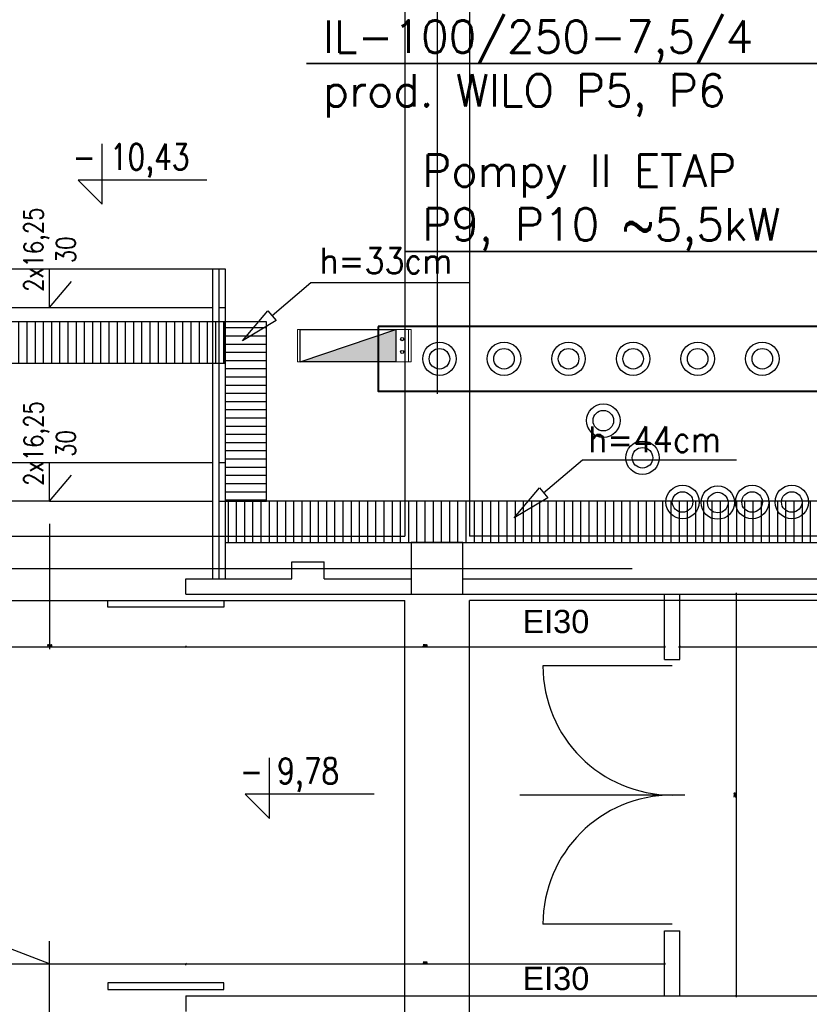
# Model space of a CAD drawing. Header units: centimetres. Extents: x -156440 to 298236, y -263599 to 81430.
# Tile 80 of 170: x 148792 to 154907, y -130607 to -122984. Entities that reach past the tile are written whole.
import ezdxf

# ---------------------------------------------------------------- set-up
doc = ezdxf.new("R2010")
doc.units = ezdxf.units.CM
doc.header["$LTSCALE"] = 50
doc.header["$PDMODE"] = 35
doc.header["$PDSIZE"] = 0.1
for name, pattern in [('Kondygnacja -2$0$DASHED', [0.75, 0.5, -0.25]), ('Kondygnacja -2$0$HIDDEN2', [4.7625, 3.175, -1.5875]), ('Kondygnacja -2$0$PHANTOM2', [31.75, 15.875, -3.175, 3.175, -3.175, 3.175, -3.175]), ('Osie rzutów$0$DASHDOT2', [12.7, 6.35, -3.175, 0, -3.175])]:
    doc.linetypes.add(name, pattern=pattern)
doc.layers.get('0').update_dxf_attribs({"color": 8})
doc.layers.get('DEFPOINTS').update_dxf_attribs({"color": 8})
for name, color, linetype in [('bgde-tekst', 7, 'Continuous'), ('I_WL_POWRÓT nowy', 230, 'Continuous'), ('Kondygnacja -2$0$ARCH_HYDRANTY', 8, 'Continuous'), ('Kondygnacja -2$0$ARCH_INFO_KOTY_WYSOKOŚCIOWE_IST', 8, 'Continuous'), ('Kondygnacja -2$0$ARCH_INFO_ODPORNOŚĆ OGNIOWA', 8, 'Continuous'), ('Kondygnacja -2$0$ARCH_INFO_OPISY_IST', 8, 'Continuous'), ('Kondygnacja -2$0$ARCH_INFO_SCHODY_IST', 8, 'Continuous'), ('Kondygnacja -2$0$ARCH_KONSTR_POWYŻEJ RZUTU_IST', 8, 'Kondygnacja -2$0$HIDDEN2'), ('Kondygnacja -2$0$ARCH_MUROWANE_IST', 9, 'Continuous'), ('Kondygnacja -2$0$ARCH_ODWODNIENIE_IST', 8, 'Kondygnacja -2$0$PHANTOM2'), ('Kondygnacja -2$0$ARCH_SCHODY_IST', 8, 'Continuous'), ('Kondygnacja -2$0$ARCH_WIDOK_IST', 8, 'Continuous'), ('Kondygnacja -2$0$ARCH_ŚLUSARKA_DRZWI_IST', 8, 'Continuous'), ('Kondygnacja -2$0$ARCH_ŻELBET_IST', 9, 'Continuous'), ('Osie rzutów$0$ARCH_INFO_OSIE_IST', 8, 'Osie rzutów$0$DASHDOT2')]:
    doc.layers.add(name, color=color, linetype=linetype)
for name, color, linetype, lineweight in [('bgde_chłodnicze', 52, 'Continuous', 40), ('bgde_fundamenty pod urządzenia', 7, 'Continuous', 35), ('Kondygnacja -2$0$_SP KORYTA', 8, 'Continuous', 25), ('Kondygnacja -2$0$ARCH_INFO_WYMIARY', 8, 'Continuous', 9), ('Kondygnacja -2$0$RYSUNKOWE_NIEDRUK', 8, 'Continuous', 9)]:
    doc.layers.add(name, color=color, linetype=linetype, lineweight=lineweight)
doc.styles.add('Kondygnacja -2$0$Arial', font='ARIAL.TTF')
doc.styles.add('Kondygnacja -2$0$Romans', font='Romans.shx', dxfattribs={"width": 0.7})
doc.styles.add('Kondygnacja -2$0$ROMANS-50-CM', font='romans.shx', dxfattribs={"width": 0.8, "height": 10})
doc.styles.add('Romans', font='Romans.shx')
doc.dimstyles.new('Kondygnacja -2$0$Wymiary 1-100', dxfattribs={"dimtxt": 12, "dimasz": 10, "dimexe": 5, "dimexo": 0, "dimgap": 4, "dimtad": 1, "dimrnd": 0.5, "dimzin": 12, "dimdsep": 46, "dimtxsty": 'Kondygnacja -2$0$Romans', "dimblk": 'Kondygnacja -2$0$_Oblique', "dimcen": 10, "dimdle": 10, "dimclrt": 55, "dimazin": 0, "dimtfac": 1, "dimtmove": 1, "dimatfit": 3, "dimfxl": 0, "dimtolj": 1, "dimtzin": 0, "dimarcsym": 0})

# ---------------------------------------------------------------- blocks, each defined once
blk = doc.blocks.new('Osie rzutów')
at = {"layer": 'Osie rzutów$0$ARCH_INFO_OSIE_IST', "ltscale": 10}
for p, q in [((7460, 12510), (7460, 4623.26)), ((4436.04, 9200), (15156.54, 9200))]:
    blk.add_line(p, q, dxfattribs=at)
blk = doc.blocks.new('Kondygnacja -2$0$_Oblique')
at = {"color": 0, "linetype": 'ByBlock', "lineweight": -2}
blk.add_line((-0.5, -0.5), (0.5, 0.5), dxfattribs=at)
blk = doc.blocks.new('*D193')
at = {"layer": 'DEFPOINTS', "color": 0}
for p in [(153904.2, -124132.5), (158104.2, -126892.5), (158104.2, -127838.4)]:
    blk.add_point(p, dxfattribs=at)
at = {"layer": 'Kondygnacja -2$0$ARCH_INFO_WYMIARY', "color": 0, "lineweight": -2}
for p, q in [((153904.2, -127830.4), (153904.2, -127843.4)), ((158104.2, -127830.4), (158104.2, -127843.4)), ((153894.2, -127838.4), (158114.2, -127838.4))]:
    blk.add_line(p, q, dxfattribs=at)
at = {"layer": 'Kondygnacja -2$0$ARCH_INFO_WYMIARY', "color": 0, "lineweight": -2, "xscale": 10, "yscale": 10, "zscale": 10, "rotation": 180}
blk.add_blockref('Kondygnacja -2$0$_Oblique', (153904.2, -127838.4), dxfattribs=at)
at = {"layer": 'Kondygnacja -2$0$ARCH_INFO_WYMIARY', "color": 0, "lineweight": -2, "xscale": 10, "yscale": 10, "zscale": 10}
blk.add_blockref('Kondygnacja -2$0$_Oblique', (158104.2, -127838.4), dxfattribs=at)
at = {"layer": 'Kondygnacja -2$0$ARCH_INFO_WYMIARY', "color": 55, "insert": (155114.8, -127828.4), "char_height": 12, "attachment_point": 5, "style": 'Kondygnacja -2$0$Romans'}
blk.add_mtext('\\A1;4200', dxfattribs=at)
blk = doc.blocks.new('*D243')
at = {"layer": 'DEFPOINTS', "color": 0}
for p in [(153904.2, -127431.8), (153904.2, -130541.8), (154339.6, -130541.8)]:
    blk.add_point(p, dxfattribs=at)
at = {"layer": 'Kondygnacja -2$0$ARCH_INFO_WYMIARY', "color": 0, "lineweight": -2}
for p, q in [((154331.6, -127431.8), (154344.6, -127431.8)), ((154339.6, -127421.8), (154339.6, -130551.8)), ((154331.6, -130541.8), (154344.6, -130541.8))]:
    blk.add_line(p, q, dxfattribs=at)
at = {"layer": 'Kondygnacja -2$0$ARCH_INFO_WYMIARY', "color": 0, "lineweight": -2, "xscale": 10, "yscale": 10, "zscale": 10}
for p, rotation in [((154339.6, -127431.8), 90), ((154339.6, -130541.8), 270)]:
    blk.add_blockref('Kondygnacja -2$0$_Oblique', p, dxfattribs=dict(at, rotation=rotation))
at = {"layer": 'Kondygnacja -2$0$ARCH_INFO_WYMIARY', "color": 55, "insert": (154329.6, -128986.8), "char_height": 12, "attachment_point": 5, "rotation": 90, "style": 'Kondygnacja -2$0$Romans'}
blk.add_mtext('\\A1;3110', dxfattribs=at)
blk = doc.blocks.new('*D254')
at = {"layer": 'DEFPOINTS', "color": 0}
for p in [(150079.2, -130294.6), (147969.2, -130661.8), (150079.2, -130661.8)]:
    blk.add_point(p, dxfattribs=at)
at = {"layer": 'Kondygnacja -2$0$ARCH_INFO_WYMIARY', "color": 0, "lineweight": -2}
for p, q in [((148449.6, -130073), (148412, -130073)), ((149024.2, -130294.6), (148449.6, -130073)), ((147959.2, -130294.6), (150089.2, -130294.6)), ((147969.2, -130302.6), (147969.2, -130289.6)), ((150079.2, -130302.6), (150079.2, -130289.6))]:
    blk.add_line(p, q, dxfattribs=at)
at = {"layer": 'Kondygnacja -2$0$ARCH_INFO_WYMIARY', "color": 0, "lineweight": -2, "xscale": 10, "yscale": 10, "zscale": 10, "rotation": 180}
blk.add_blockref('Kondygnacja -2$0$_Oblique', (147969.2, -130294.6), dxfattribs=at)
at = {"layer": 'Kondygnacja -2$0$ARCH_INFO_WYMIARY', "color": 0, "lineweight": -2, "xscale": 10, "yscale": 10, "zscale": 10}
blk.add_blockref('Kondygnacja -2$0$_Oblique', (150079.2, -130294.6), dxfattribs=at)
at = {"layer": 'Kondygnacja -2$0$ARCH_INFO_WYMIARY', "color": 55, "insert": (148430.8, -130063), "char_height": 12, "attachment_point": 5, "style": 'Kondygnacja -2$0$Romans'}
blk.add_mtext('\\A1;2110', dxfattribs=at)
blk = doc.blocks.new('*D255')
at = {"layer": 'DEFPOINTS', "color": 0}
for p in [(147969.2, -127431.8), (150079.2, -127431.8), (150079.2, -127838.4)]:
    blk.add_point(p, dxfattribs=at)
at = {"layer": 'Kondygnacja -2$0$ARCH_INFO_WYMIARY', "color": 0, "lineweight": -2}
for p, q in [((147969.2, -127830.4), (147969.2, -127843.4)), ((150079.2, -127830.4), (150079.2, -127843.4)), ((147959.2, -127838.4), (150089.2, -127838.4))]:
    blk.add_line(p, q, dxfattribs=at)
at = {"layer": 'Kondygnacja -2$0$ARCH_INFO_WYMIARY', "color": 0, "lineweight": -2, "xscale": 10, "yscale": 10, "zscale": 10, "rotation": 180}
blk.add_blockref('Kondygnacja -2$0$_Oblique', (147969.2, -127838.4), dxfattribs=at)
at = {"layer": 'Kondygnacja -2$0$ARCH_INFO_WYMIARY', "color": 0, "lineweight": -2, "xscale": 10, "yscale": 10, "zscale": 10}
blk.add_blockref('Kondygnacja -2$0$_Oblique', (150079.2, -127838.4), dxfattribs=at)
at = {"layer": 'Kondygnacja -2$0$ARCH_INFO_WYMIARY', "color": 55, "insert": (149024.2, -127828.4), "char_height": 12, "attachment_point": 5, "style": 'Kondygnacja -2$0$Romans'}
blk.add_mtext('\\A1;2110', dxfattribs=at)
blk = doc.blocks.new('*D256')
at = {"layer": 'DEFPOINTS', "color": 0}
for p in [(150079.2, -127431.8), (153784.2, -127431.8), (153784.2, -127838.4)]:
    blk.add_point(p, dxfattribs=at)
at = {"layer": 'Kondygnacja -2$0$ARCH_INFO_WYMIARY', "color": 0, "lineweight": -2}
for p, q in [((150079.2, -127830.4), (150079.2, -127843.4)), ((153784.2, -127830.4), (153784.2, -127843.4)), ((150069.2, -127838.4), (153794.2, -127838.4))]:
    blk.add_line(p, q, dxfattribs=at)
at = {"layer": 'Kondygnacja -2$0$ARCH_INFO_WYMIARY', "color": 0, "lineweight": -2, "xscale": 10, "yscale": 10, "zscale": 10, "rotation": 180}
blk.add_blockref('Kondygnacja -2$0$_Oblique', (150079.2, -127838.4), dxfattribs=at)
at = {"layer": 'Kondygnacja -2$0$ARCH_INFO_WYMIARY', "color": 0, "lineweight": -2, "xscale": 10, "yscale": 10, "zscale": 10}
blk.add_blockref('Kondygnacja -2$0$_Oblique', (153784.2, -127838.4), dxfattribs=at)
at = {"layer": 'Kondygnacja -2$0$ARCH_INFO_WYMIARY', "color": 55, "insert": (151931.7, -127828.4), "char_height": 12, "attachment_point": 5, "style": 'Kondygnacja -2$0$Romans'}
blk.add_mtext('\\A1;3705', dxfattribs=at)
blk = doc.blocks.new('*D257')
at = {"layer": 'DEFPOINTS', "color": 0}
for p in [(153784.2, 8869), (153784.2, -130294.6), (150079.2, -130541.8)]:
    blk.add_point(p, dxfattribs=at)
at = {"layer": 'Kondygnacja -2$0$ARCH_INFO_WYMIARY', "color": 0, "lineweight": -2}
for p, q in [((150069.2, -130294.6), (153794.2, -130294.6)), ((150079.2, -130302.6), (150079.2, -130289.6)), ((153784.2, -130286.6), (153784.2, -130299.6))]:
    blk.add_line(p, q, dxfattribs=at)
at = {"layer": 'Kondygnacja -2$0$ARCH_INFO_WYMIARY', "color": 0, "lineweight": -2, "xscale": 10, "yscale": 10, "zscale": 10, "rotation": 180}
blk.add_blockref('Kondygnacja -2$0$_Oblique', (150079.2, -130294.6), dxfattribs=at)
at = {"layer": 'Kondygnacja -2$0$ARCH_INFO_WYMIARY', "color": 0, "lineweight": -2, "xscale": 10, "yscale": 10, "zscale": 10}
blk.add_blockref('Kondygnacja -2$0$_Oblique', (153784.2, -130294.6), dxfattribs=at)
at = {"layer": 'Kondygnacja -2$0$ARCH_INFO_WYMIARY', "color": 55, "insert": (151931.7, -130284.6), "char_height": 12, "attachment_point": 5, "style": 'Kondygnacja -2$0$Romans'}
blk.add_mtext('\\A1;3705', dxfattribs=at)
blk = doc.blocks.new('Kondygnacja -2$0$hydrant 25 84x25')
at = {"layer": 'Kondygnacja -2$0$ARCH_HYDRANTY'}
blk.add_hatch(color=256, dxfattribs=at).paths.add_polyline_path([(-8639.11, -3748.46), (-8565.11, -3723.46), (-8565.11, -3748.46)])
for points in [[(-8639.11, -3748.46), (-8565.11, -3723.46), (-8565.11, -3748.46)], [(-8565.11, -3748.46), (-8639.11, -3748.46), (-8639.11, -3723.46), (-8565.11, -3723.46)]]:
    blk.add_lwpolyline(points, close=True, dxfattribs=at)
for centre in [(-8560.11, -3730.96), (-8560.11, -3740.96)]:
    blk.add_circle(centre, 1.25, dxfattribs=at)
at = {"layer": 'Kondygnacja -2$0$RYSUNKOWE_NIEDRUK'}
blk.add_line((-8565.11, -3748.46), (-8565.11, -3723.46), dxfattribs=at)
at = {"layer": 'Kondygnacja -2$0$RYSUNKOWE_NIEDRUK', "linetype": 'Kondygnacja -2$0$DASHED', "ltscale": 10}
for p, q in [((-8555.11, -3748.46), (-8555.11, -3723.46)), ((-8565.11, -3748.46), (-8555.11, -3748.46))]:
    blk.add_line(p, q, dxfattribs=at)
for points in [[(-8639.11, -3748.46), (-8641.11, -3748.46), (-8641.11, -3723.46), (-8641.11, -3723.46), (-8639.11, -3723.46)], [(-8555.11, -3748.46), (-8553.11, -3748.46), (-8553.11, -3723.46), (-8553.11, -3723.46), (-8565.11, -3723.46)]]:
    blk.add_lwpolyline(points, dxfattribs=at)
blk = doc.blocks.new('Kondygnacja -2$0$konstukcja stropu -2')
at = {"layer": 'Kondygnacja -2$0$ARCH_KONSTR_POWYŻEJ RZUTU_IST', "ltscale": 10}
for p, q in [((7435, 9755), (7435, 9225)), ((7485, 9755), (7485, 9225)), ((6885, 9225), (7435, 9225)), ((8035, 9225), (7485, 9225)), ((6885, 9175), (7435, 9175)), ((7435, 8645), (7435, 9175)), ((7485, 8645), (7485, 9175)), ((8035, 9175), (7485, 9175))]:
    blk.add_line(p, q, dxfattribs=at)

msp = doc.modelspace()

# ---------------------------------------------------------------- hatches: boundary and pattern name
at = {"layer": 'Kondygnacja -2$0$ARCH_ODWODNIENIE_IST'}
h = msp.add_hatch(dxfattribs=at)
h.set_pattern_fill('ANSI31', color=256, scale=20, angle=45, style=0)
h.set_pattern_definition([(90, (1100905.65, 64502.86), (-63.5, 1e-14), [])])
h.paths.add_polyline_path([(146074.241, -125642.841), (150384.241, -125642.841), (150384.241, -125322.841), (146074.241, -125322.841)])
h = msp.add_hatch(dxfattribs=at)
h.set_pattern_fill('ANSI31', color=256, scale=20, angle=-45, style=0)
h.set_pattern_definition([(360, (340529.944, -1077233.18), (2e-14, 63.5), [])])
h.paths.add_polyline_path([(150384.241, -125322.841), (150384.241, -126711.769), (150704.241, -126711.769), (150704.241, -125322.841)])
h = msp.add_hatch(dxfattribs=at)
h.set_pattern_fill('ANSI31', color=256, scale=20, angle=45, style=0)
h.set_pattern_definition([(90, (1108305.65, 63113.93), (-63.5, 1e-14), [])])
h.paths.add_polyline_path([(150384.241, -127031.769), (157784.241, -127031.769), (157784.241, -126711.769), (150384.241, -126711.769)])

# ---------------------------------------------------------------- linework, layer by layer
at = {"layer": 'bgde-tekst'}
for centre, radius in [((153925.523, -126717.768), 129.54), ((154198.129, -126722.689, -3480), 129.54), ((154463.711, -126718.112), 129.54), ((154770.971, -126718.112), 129.54), ((153925.523, -126717.768), 79.5), ((154198.129, -126722.689, -3480), 79.5), ((154463.711, -126718.112), 79.5), ((154770.971, -126718.112), 79.5)]:
    msp.add_circle(centre, radius, dxfattribs=at)
at = {"layer": 'bgde_chłodnicze'}
msp.add_lwpolyline([(151567.011, -125359.301), (151567.011, -125859.301), (155567.011, -125859.301), (155567.011, -125359.301)], close=True, dxfattribs=at)
at = {"layer": 'bgde_fundamenty pod urządzenia'}
for p, q in [((155002.995, -123323.947), (151013.459, -123323.947)), ((155772.601, -124778.14), (151783.066, -124778.14))]:
    msp.add_line(p, q, dxfattribs=at)
at = {"layer": 'I_WL_POWRÓT nowy'}
msp.add_line((154388.892, -125858.831), (151788.01, -125859.301), dxfattribs=at)
for centre, radius in [((152042.692, -125609.301), 129.54), ((152042.692, -125609.301), 79.5), ((152542.692, -125609.301), 129.54), ((152542.692, -125609.301), 79.5), ((153042.692, -125609.301), 129.54), ((153042.692, -125609.301), 79.5), ((153542.692, -125609.301), 129.54), ((153542.692, -125609.301), 79.5), ((154042.692, -125609.301), 129.54), ((154042.692, -125609.301), 79.5), ((154542.692, -125609.301), 129.54), ((154542.692, -125609.301), 79.5), ((153311.701, -126087.942), 129.54), ((153311.701, -126087.942), 79.5), ((153615.209, -126375.443), 129.54), ((153615.209, -126375.443), 79.5)]:
    msp.add_circle(centre, radius, dxfattribs=at)
at = {"layer": 'Kondygnacja -2$0$ARCH_INFO_KOTY_WYSOKOŚCIOWE_IST', "elevation": -3480}
for points in [[(150241.309, -124225.778), (149244.125, -124225.778), (149431.625, -124413.278), (149431.625, -123944.845)], [(151536.841, -128980.141), (150539.657, -128980.141), (150727.157, -129167.641), (150727.157, -128699.207)]]:
    msp.add_lwpolyline(points, dxfattribs=at)
at = {"layer": 'Kondygnacja -2$0$ARCH_INFO_OPISY_IST', "ltscale": 0.5, "extrusion": (0.647635, -0.76195, 0)}
for points, elevation in [([(33728.695, -3480), (34123.439, -3480)], 193082.086), ([(34442.45, -3480), (34837.194, -3480)], 195488.713)]:
    msp.add_lwpolyline(points, dxfattribs=dict(at, elevation=elevation))
at = {"layer": 'Kondygnacja -2$0$ARCH_INFO_OPISY_IST', "ltscale": 0.5, "extrusion": (0, 1, 0)}
for points, elevation in [([(-151047.14, -3480), (-152274.241, -3480)], -125019.448), ([(-153149.603, -3480), (-154342.465, -3480)], -126390.926)]:
    msp.add_lwpolyline(points, dxfattribs=dict(at, elevation=elevation))
at = {"layer": 'Kondygnacja -2$0$ARCH_INFO_OPISY_IST', "ltscale": 0.5, "elevation": -3480}
for points in [[(150778.747, -125313.196), (150517.78, -125469.389), (150713.983, -125237.001)], [(152881.21, -126684.674), (152620.243, -126840.867), (152816.446, -126608.479)]]:
    msp.add_lwpolyline(points, close=True, dxfattribs=at)
at = {"layer": 'Kondygnacja -2$0$ARCH_INFO_SCHODY_IST'}
for p, q in [((149024.241, -125211.769, -3480), (149024.241, -124911.769, -3480)), ((149024.241, -125211.769, -3480), (149194.026, -125011.373, -3480)), ((149024.241, -126711.769, -3480), (149024.241, -126411.769, -3480)), ((149024.241, -126711.769, -3480), (149194.026, -126511.373, -3480))]:
    msp.add_line(p, q, dxfattribs=at)
at = {"layer": 'Kondygnacja -2$0$ARCH_MUROWANE_IST', "ltscale": 4}
for p, q in [((150899.241, -127311.769, -3480), (150899.241, -127181.769, -3480)), ((150899.241, -127181.769, -3480), (151149.241, -127181.769, -3480)), ((151149.241, -127311.769, -3480), (151149.241, -127181.769, -3480)), ((150079.241, -127311.769, -3480), (150899.241, -127311.769, -3480)), ((150079.241, -127311.769, -3480), (150899.241, -127311.769, -3480)), ((150079.241, -127431.769, -3480), (150079.241, -127311.769, -3480)), ((151149.241, -127311.769, -3480), (151824.241, -127311.769, -3480)), ((152224.241, -127311.769, -3480), (157824.241, -127311.769, -3480)), ((150079.241, -127431.769, -3480), (158224.241, -127431.769, -3480)), ((153784.241, -127936.769, -3480), (153784.241, -127431.769, -3480)), ((153904.241, -127936.769, -3480), (153904.241, -127431.769, -3480)), ((153784.241, -127936.769, -3480), (153904.241, -127936.769, -3480)), ((153784.241, -130541.769, -3480), (153784.241, -130036.769, -3480)), ((153784.241, -130036.769, -3480), (153904.241, -130036.769, -3480)), ((153904.241, -130541.769, -3480), (153904.241, -130036.769, -3480)), ((150079.241, -130541.769, -3480), (158104.241, -130541.769, -3480))]:
    msp.add_line(p, q, dxfattribs=at)
at = {"layer": 'Kondygnacja -2$0$ARCH_MUROWANE_IST', "ltscale": 4, "elevation": -3480}
msp.add_lwpolyline([(150079.241, -130541.769), (150079.241, -130661.769)], dxfattribs=at)
at = {"layer": 'Kondygnacja -2$0$ARCH_SCHODY_IST'}
for p, q in [((147664.241, -124911.769, -3480), (150384.241, -124911.769, -3480)), ((150284.241, -124911.769, -3480), (150284.241, -127311.769, -3480)), ((150334.241, -124911.769, -3480), (150334.241, -127311.769, -3480)), ((150384.241, -124911.769, -3480), (150384.241, -127311.769, -3480)), ((147764.241, -125211.769, -3480), (150284.241, -125211.769, -3480)), ((150334.241, -125211.769, -3480), (150384.241, -125211.769, -3480)), ((147764.241, -126411.769, -3480), (150284.241, -126411.769, -3480)), ((150334.241, -126411.769, -3480), (150384.241, -126411.769, -3480)), ((149024.241, -126711.769, -3480), (147764.241, -126711.769, -3480)), ((149024.241, -126711.769, -3480), (150284.241, -126711.769, -3480)), ((150334.241, -126711.769, -3480), (150384.241, -126711.769, -3480))]:
    msp.add_line(p, q, dxfattribs=at)
at = {"layer": 'Kondygnacja -2$0$ARCH_WIDOK_IST', "elevation": -3480}
for points in [[(146074.241, -125642.841), (150384.241, -125642.841), (150384.241, -125322.841), (146074.241, -125322.841)], [(150384.241, -125322.841), (150384.241, -126711.769), (150704.241, -126711.769), (150704.241, -125322.841)], [(150384.241, -127031.769), (157784.241, -127031.769), (157784.241, -126711.769), (150384.241, -126711.769)]]:
    msp.add_lwpolyline(points, close=True, dxfattribs=at)
at = {"layer": 'Kondygnacja -2$0$ARCH_ŚLUSARKA_DRZWI_IST'}
for p, q in [((149024.241, -126886.703, -3480), (149024.241, -127856.411, -3480)), ((149474.241, -127481.769, -3480), (150374.241, -127481.769, -3480)), ((149474.241, -127531.769, -3480), (149474.241, -127481.769, -3480)), ((150374.241, -127481.769, -3480), (150374.241, -127531.769, -3480)), ((150374.241, -127531.769, -3480), (149474.241, -127531.769, -3480)), ((153844.241, -127986.769, -3480), (152844.241, -127986.769, -3480)), ((153943.454, -128986.769, -3480), (152666.369, -128986.769, -3480)), ((153844.241, -129986.769, -3480), (152844.241, -129986.769, -3480)), ((149024.241, -131086.836, -3480), (149024.241, -130117.128, -3480)), ((150374.241, -130441.769, -3480), (149474.241, -130441.769, -3480)), ((149474.241, -130441.769, -3480), (149474.241, -130491.769, -3480)), ((149474.241, -130491.769, -3480), (150374.241, -130491.769, -3480)), ((150374.241, -130491.769, -3480), (150374.241, -130441.769, -3480))]:
    msp.add_line(p, q, dxfattribs=at)
for centre, start, end in [((153844.241, -127986.769, -3480), 180, 270), ((153844.241, -129986.769, -3480), 90, 180)]:
    msp.add_arc(centre, 1000, start, end, dxfattribs=at)
at = {"layer": 'Kondygnacja -2$0$ARCH_ŻELBET_IST', "ltscale": 4, "elevation": -3480}
msp.add_lwpolyline([(151824.241, -127431.769), (152224.241, -127431.769), (152224.241, -127031.769), (151824.241, -127031.769)], close=True, dxfattribs=at)

# ---------------------------------------------------------------- block references
at = {"layer": 'Kondygnacja -2$0$_SP KORYTA', "xscale": 10, "yscale": 10, "zscale": 10}
msp.add_blockref('Kondygnacja -2$0$konstukcja stropu -2', (77424.241, -219231.769, -3480), dxfattribs=at)
at = {"layer": 'Kondygnacja -2$0$ARCH_HYDRANTY', "xscale": 10, "yscale": 10, "zscale": 10}
msp.add_blockref('Kondygnacja -2$0$hydrant 25 84x25', (237355.316, -88147.178, -3480), dxfattribs=at)
at = {"layer": 'Osie rzutów$0$ARCH_INFO_OSIE_IST', "xscale": 10, "yscale": 10, "zscale": 10}
msp.add_blockref('Osie rzutów', (77424.241, -219231.769), dxfattribs=at)

# ---------------------------------------------------------------- texts
at = {"layer": 'bgde_fundamenty pod urządzenia', "char_height": 250, "width": 4263.52192, "attachment_point": 1, "style": 'Romans'}
for s, insert in [('Pompy IL-100/250-7,5/4\\Pprod. WILO P5, P6', (151140.108, -122573.517, -3480)), ('Pompy II ETAP\\PP9, P10 ~5,5kW', (151909.715, -124027.71, -3480))]:
    msp.add_mtext(s, dxfattribs=dict(at, insert=insert))
at = {"layer": 'Kondygnacja -2$0$ARCH_INFO_KOTY_WYSOKOŚCIOWE_IST', "char_height": 200, "width": 976.18926, "attachment_point": 4, "line_spacing_factor": 0.9, "style": 'Kondygnacja -2$0$ROMANS-50-CM'}
for s, insert in [('- 10,43', (149202.415, -124076.15, -3480)), ('- 9,78', (150497.947, -128830.512, -3480))]:
    msp.add_mtext(s, dxfattribs=dict(at, insert=insert))
at = {"layer": 'Kondygnacja -2$0$ARCH_INFO_ODPORNOŚĆ OGNIOWA', "char_height": 180, "width": 533.32525, "attachment_point": 5, "style": 'Kondygnacja -2$0$Arial'}
for insert in [(152944.569, -127644.232, -3480), (152944.569, -130407.856, -3480)]:
    msp.add_mtext('EI30', dxfattribs=dict(at, insert=insert))
at = {"layer": 'Kondygnacja -2$0$ARCH_INFO_OPISY_IST', "char_height": 200, "width": 3435.92233, "style": 'Kondygnacja -2$0$ROMANS-50-CM'}
for s, insert, attachment_point in [('{\\W0.9;h=33cm}', (151115.367, -124949.893, -3480), 7), ('{\\W0.9;h=44cm}', (153194.644, -126332.586, -3480), 7), ('{\\W0.9;obniżony sufit - przejście instalacji}', (145939.987, -128673.441, -3480), 1)]:
    msp.add_mtext(s, dxfattribs=dict(at, insert=insert, attachment_point=attachment_point))
at = {"layer": 'Kondygnacja -2$0$ARCH_INFO_SCHODY_IST', "char_height": 150, "width": 100, "attachment_point": 5, "rotation": 90, "style": 'Kondygnacja -2$0$ROMANS-50-CM'}
for insert in [(149024.241, -124764.998, -3480), (149024.241, -126264.998, -3480)]:
    msp.add_mtext('2x16,25 30', dxfattribs=dict(at, insert=insert))

# ---------------------------------------------------------------- dimensions: what is measured, and where the dimension line sits
at = {"layer": 'Kondygnacja -2$0$ARCH_INFO_WYMIARY'}
for base, p1, p2, picture, middle in [((153784.241, -130294.603, -3480), (150079.241, -130541.769, -3480), (153784.241, 8869, -3480), '*D257', (151931.741, -130284.603, -3480)), ((153784.241, -127838.354, -3480), (150079.241, -127431.769, -3480), (153784.241, -127431.769, -3480), '*D256', (151931.741, -127828.354, -3480))]:
    dim = msp.add_linear_dim(base=base, p1=p1, p2=p2, dimstyle='Kondygnacja -2$0$Wymiary 1-100', dxfattribs=at)
    dim.commit()
    dim.dimension.update_dxf_attribs({"geometry": picture, "text_midpoint": middle})
for base, p1, p2, picture, middle in [((158104.241, -127838.354, -3480), (153904.241, -124132.549, -3480), (158104.241, -126892.549, -3480), '*D193', (155114.815, -127838.354, -3480)), ((150079.241, -127838.354, -3480), (147969.241, -127431.769, -3480), (150079.241, -127431.769, -3480), '*D255', (149024.241, -127838.354, -3480)), ((150079.241, -130294.603, -3480), (147969.241, -130661.769, -3480), (150079.241, -130661.769, -3480), '*D254', (148445.642, -130072.974, -3480))]:
    dim = msp.add_linear_dim(base=base, p1=p1, p2=p2, dimstyle='Kondygnacja -2$0$Wymiary 1-100', dxfattribs=at)
    dim.commit()
    dim.dimension.update_dxf_attribs({"geometry": picture, "text_midpoint": middle, "dimtype": 160})
dim = msp.add_linear_dim(base=(154339.569, -130541.769, -3480), p1=(153904.241, -127431.769, -3480), p2=(153904.241, -130541.769, -3480), angle=90, dimstyle='Kondygnacja -2$0$Wymiary 1-100', dxfattribs=at)
dim.commit()
dim.dimension.update_dxf_attribs({"geometry": '*D243', "text_midpoint": (154329.569, -128986.769, -3480)})

doc.saveas('drawing.dxf')
